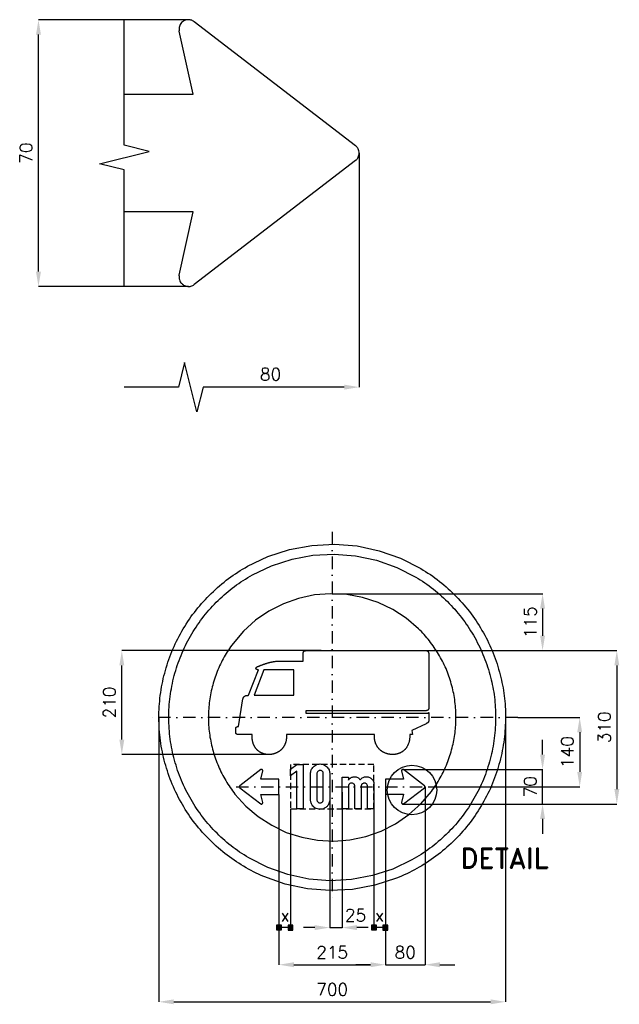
# Model space of a CAD drawing. Header units: millimetres. Extents: x -631 to 13900, y -580 to 1682.
import ezdxf

# ---------------------------------------------------------------- set-up
doc = ezdxf.new("R2010")
doc.units = ezdxf.units.MM
doc.header["$LTSCALE"] = 5
doc.linetypes.add('ČERCHOVANÁX2', pattern=[2, 1, -0.5, 0, -0.5])
doc.linetypes.add('ČÁRKOVANÁX2', pattern=[1.5, 1, -0.5])
doc.layers.add('Kóty', color=2, linetype='Continuous')
doc.layers.add('Značka', color=7, linetype='Continuous')
doc.styles.get("Standard").update_dxf_attribs({"font": 'romand.shx', "height": 25})
doc.dimstyles.get("Standard").update_dxf_attribs({"dimtxt": 25, "dimasz": 30, "dimexe": 0.18, "dimexo": 0.0625, "dimgap": 12.5, "dimtad": 1, "dimdec": 0, "dimzin": 0, "dimdsep": 46, "dimtxsty": 'Standard', "dimcen": 0.09, "dimadec": 0, "dimazin": 0, "dimtfac": 1, "dimtdec": 0, "dimtofl": 0, "dimtmove": 0, "dimatfit": 3, "dimfxl": 1, "dimtolj": 1, "dimtzin": 0, "dimarcsym": 0})

# ---------------------------------------------------------------- blocks, each defined once
blk = doc.blocks.new('*D2')
at = {"layer": 'Defpoints', "color": 0, "transparency": 16777216}
for p in [(-350, 0), (350, 0), (350, -574.8)]:
    blk.add_point(p, dxfattribs=at)
at = {"layer": 'Kóty', "color": 0, "lineweight": -2, "transparency": 16777216}
for p, q in [((-350, -0.1), (-350, -575)), ((350, -0.1), (350, -575)), ((-320, -574.8), (320, -574.8))]:
    blk.add_line(p, q, dxfattribs=at)
at = {"layer": 'Kóty', "color": 0, "transparency": 16777216}
for points in [[(-320, -569.8), (-320, -579.8), (-350, -574.8)], [(320, -569.8), (320, -579.8), (350, -574.8)]]:
    blk.add_solid(points, dxfattribs=at)
at = {"layer": 'Kóty', "color": 0, "transparency": 16777216, "insert": (0, -549.8), "char_height": 25, "attachment_point": 5}
blk.add_mtext('\\A1;700', dxfattribs=at)
blk = doc.blocks.new('*D5')
at = {"layer": 'Defpoints', "color": 0, "transparency": 16777216}
for p in [(107.5, -155.6), (187.5, -140), (187.5, -499.8)]:
    blk.add_point(p, dxfattribs=at)
at = {"layer": 'Kóty', "color": 0, "lineweight": -2, "transparency": 16777216}
for p, q in [((107.5, -155.6), (107.5, -500)), ((187.5, -140.1), (187.5, -500)), ((77.5, -499.8), (47.5, -499.8)), ((217.5, -499.8), (247.5, -499.8))]:
    blk.add_line(p, q, dxfattribs=at)
at = {"layer": 'Kóty', "color": 0, "transparency": 16777216}
for points in [[(77.5, -494.8), (77.5, -504.8), (107.5, -499.8)], [(217.5, -494.8), (217.5, -504.8), (187.5, -499.8)]]:
    blk.add_solid(points, dxfattribs=at)
at = {"layer": 'Kóty', "color": 0, "transparency": 16777216, "insert": (147.5, -474.8), "char_height": 25, "attachment_point": 5}
blk.add_mtext('\\A1;80', dxfattribs=at)
blk = doc.blocks.new('*D6')
at = {"layer": 'Defpoints', "color": 0, "transparency": 16777216}
for p in [(142.4, -105), (425, -105), (142.7, -175)]:
    blk.add_point(p, dxfattribs=at)
at = {"layer": 'Kóty', "color": 0, "lineweight": -2, "transparency": 16777216}
for p, q in [((425, -75), (425, -45)), ((142.5, -105), (425.2, -105)), ((142.8, -175), (425.2, -175)), ((425, -205), (425, -235))]:
    blk.add_line(p, q, dxfattribs=at)
at = {"layer": 'Kóty', "color": 0, "transparency": 16777216}
for points in [[(420, -75), (430, -75), (425, -105)], [(420, -205), (430, -205), (425, -175)]]:
    blk.add_solid(points, dxfattribs=at)
at = {"layer": 'Kóty', "color": 0, "transparency": 16777216, "insert": (400, -140), "char_height": 25, "attachment_point": 5, "rotation": 90}
blk.add_mtext('\\A1;70', dxfattribs=at)
blk = doc.blocks.new('*D7')
at = {"layer": 'Defpoints', "color": 0, "transparency": 16777216}
for p in [(375, 0), (193.8, -140), (500, -140)]:
    blk.add_point(p, dxfattribs=at)
at = {"layer": 'Kóty', "color": 0, "lineweight": -2, "transparency": 16777216}
for p, q in [((375.1, 0), (500.2, 0)), ((500, -30), (500, -110)), ((193.9, -140), (500.2, -140))]:
    blk.add_line(p, q, dxfattribs=at)
at = {"layer": 'Kóty', "color": 0, "transparency": 16777216}
for points in [[(495, -30), (505, -30), (500, 0)], [(495, -110), (505, -110), (500, -140)]]:
    blk.add_solid(points, dxfattribs=at)
at = {"layer": 'Kóty', "color": 0, "transparency": 16777216, "insert": (475, -70), "char_height": 25, "attachment_point": 5, "rotation": 90}
blk.add_mtext('\\A1;140', dxfattribs=at)
blk = doc.blocks.new('*D8')
at = {"layer": 'Defpoints', "color": 0, "transparency": 16777216}
for p in [(178.6, 135), (161.5, -175), (575, -175)]:
    blk.add_point(p, dxfattribs=at)
at = {"layer": 'Kóty', "color": 0, "lineweight": -2, "transparency": 16777216}
for p, q in [((178.7, 135), (575.2, 135)), ((575, 105), (575, -145)), ((161.5, -175), (575.2, -175))]:
    blk.add_line(p, q, dxfattribs=at)
at = {"layer": 'Kóty', "color": 0, "transparency": 16777216}
for points in [[(570, 105), (580, 105), (575, 135)], [(570, -145), (580, -145), (575, -175)]]:
    blk.add_solid(points, dxfattribs=at)
at = {"layer": 'Kóty', "color": 0, "transparency": 16777216, "insert": (550, -20), "char_height": 25, "attachment_point": 5, "rotation": 90}
blk.add_mtext('\\A1;310', dxfattribs=at)
blk = doc.blocks.new('*D9')
at = {"layer": 'Defpoints', "color": 0, "transparency": 16777216}
for p in [(0, 249.8), (178.7, 135), (425, 135)]:
    blk.add_point(p, dxfattribs=at)
at = {"layer": 'Kóty', "color": 0, "lineweight": -2, "transparency": 16777216}
for p, q in [((0.1, 249.8), (425.2, 249.8)), ((425, 219.8), (425, 165)), ((178.7, 135), (425.2, 135))]:
    blk.add_line(p, q, dxfattribs=at)
at = {"layer": 'Kóty', "color": 0, "transparency": 16777216}
for points in [[(420, 219.8), (430, 219.8), (425, 249.8)], [(420, 165), (430, 165), (425, 135)]]:
    blk.add_solid(points, dxfattribs=at)
at = {"layer": 'Kóty', "color": 0, "transparency": 16777216, "insert": (400, 192.4), "char_height": 25, "attachment_point": 5, "rotation": 90}
blk.add_mtext('\\A1;115', dxfattribs=at)
blk = doc.blocks.new('*D10')
at = {"layer": 'Defpoints', "color": 0, "transparency": 16777216}
for p in [(-425, 135), (-22.4, 135), (-124.1, -74.8)]:
    blk.add_point(p, dxfattribs=at)
at = {"layer": 'Kóty', "color": 0, "lineweight": -2, "transparency": 16777216}
for p, q in [((-22.5, 135), (-425.2, 135)), ((-425, -44.8), (-425, 105)), ((-124.2, -74.8), (-425.2, -74.8))]:
    blk.add_line(p, q, dxfattribs=at)
at = {"layer": 'Kóty', "color": 0, "transparency": 16777216}
for points in [[(-430, 105), (-420, 105), (-425, 135)], [(-430, -44.8), (-420, -44.8), (-425, -74.8)]]:
    blk.add_solid(points, dxfattribs=at)
at = {"layer": 'Kóty', "color": 0, "transparency": 16777216, "insert": (-450, 30.1), "char_height": 25, "attachment_point": 5, "rotation": 90}
blk.add_mtext('\\A1;210', dxfattribs=at)
blk = doc.blocks.new('*D11')
at = {"layer": 'Defpoints', "color": 0, "transparency": 16777216}
for p in [(-107.5, -155.5), (107.5, -155.6), (107.5, -499.8)]:
    blk.add_point(p, dxfattribs=at)
at = {"layer": 'Kóty', "color": 0, "lineweight": -2, "transparency": 16777216}
for p, q in [((-107.5, -155.5), (-107.5, -500)), ((107.5, -155.7), (107.5, -500)), ((-77.5, -499.8), (77.5, -499.8))]:
    blk.add_line(p, q, dxfattribs=at)
at = {"layer": 'Kóty', "color": 0, "transparency": 16777216}
for points in [[(-77.5, -494.8), (-77.5, -504.8), (-107.5, -499.8)], [(77.5, -494.8), (77.5, -504.8), (107.5, -499.8)]]:
    blk.add_solid(points, dxfattribs=at)
at = {"layer": 'Kóty', "color": 0, "transparency": 16777216, "insert": (0, -474.8), "char_height": 25, "attachment_point": 5}
blk.add_mtext('\\A1;215', dxfattribs=at)

msp = doc.modelspace()

# ---------------------------------------------------------------- hatches: boundary and pattern name
at = {"layer": 'Kóty'}
h = msp.add_hatch(color=256, dxfattribs=at)
h.dxf.hatch_style = 1
h.paths.add_polyline_path([(-112.5, -429.6), (-102.5, -429.6), (-102.5, -419.6), (-112.5, -419.6)])
h = msp.add_hatch(color=256, dxfattribs=at)
h.dxf.hatch_style = 1
h.paths.add_polyline_path([(-89.2, -429.8), (-79.2, -429.8), (-79.2, -419.8), (-89.2, -419.8)])
h = msp.add_hatch(color=256, dxfattribs=at)
h.dxf.hatch_style = 1
h.paths.add_polyline_path([(79.2, -429.6), (89.2, -429.6), (89.2, -419.6), (79.2, -419.6)])
h = msp.add_hatch(color=256, dxfattribs=at)
h.dxf.hatch_style = 1
h.paths.add_polyline_path([(102.5, -429.8), (112.5, -429.8), (112.5, -419.8), (102.5, -419.8)])

# ---------------------------------------------------------------- linework, layer by layer
for p, q in [((-290.5, 1410.1), (-593.5, 1410.1)), ((-593.4, 900.9), (-593.4, 1380.1)), ((54.4, 1140.7), (54.3, 667.5)), ((-290.5, 870.9), (-593.5, 870.9)), ((-310.7, 667.5), (-420.1, 667.5)), ((24.3, 667.5), (-260.7, 667.5)), ((-107.5, -155.5), (-107.5, -425)), ((-107.5, -155.6), (-107.5, -425)), ((-5.1, -151.2), (-5.1, -425)), ((19.9, -151.2), (19.9, -425)), ((107.5, -154.7), (107.5, -425)), ((-84.2, -185.1), (-84.2, -425)), ((84.2, -185.1), (84.2, -425)), ((-79.1, -424.8), (-109.1, -424.8)), ((-35.1, -424.8), (-57.8, -424.8)), ((72.6, -424.8), (49.9, -424.8))]:
    msp.add_line(p, q, dxfattribs=at)
for points in [[(-260.7, 667.5), (-273.2, 617.5), (-298.2, 717.5), (-310.7, 667.5)], [(425, -175), (425, -105)], [(-112.5, -419.6), (-102.5, -429.6)], [(-102.5, -419.6), (-112.5, -429.6)], [(-89.2, -419.8), (-79.2, -429.8)], [(-79.2, -419.8), (-89.2, -429.8)], [(-5.1, -424.8), (19.9, -424.8)], [(79.2, -419.6), (89.2, -429.6)], [(89.2, -419.6), (79.2, -429.6)], [(107.5, -424.8), (84.2, -424.8)], [(102.5, -419.8), (112.5, -429.8)], [(112.5, -419.8), (102.5, -429.8)], [(107.5, -499.8), (187.5, -499.8)]]:
    msp.add_lwpolyline(points, dxfattribs=at)
for points in [[(-112.5, -429.6), (-102.5, -429.6), (-102.5, -419.6), (-112.5, -419.6)], [(-89.2, -429.8), (-79.2, -429.8), (-79.2, -419.8), (-89.2, -419.8)], [(79.2, -429.6), (89.2, -429.6), (89.2, -419.6), (79.2, -419.6)], [(102.5, -429.8), (112.5, -429.8), (112.5, -419.8), (102.5, -419.8)]]:
    msp.add_lwpolyline(points, close=True, dxfattribs=at)
for points in [[(-598.4, 1380.1), (-588.4, 1380.1), (-593.4, 1410.1)], [(-598.4, 900.9), (-588.4, 900.9), (-593.4, 870.9)], [(24.3, 662.5), (24.3, 672.5), (54.3, 667.5)], [(-35.1, -419.8), (-35.1, -429.8), (-5.1, -424.8)], [(49.9, -419.8), (49.9, -429.8), (19.9, -424.8)]]:
    msp.add_solid(points, dxfattribs=at)
at = {"layer": 'Značka', "color": 7}
for p, q in [((-420.1, 1156.4), (-420.1, 1410.1)), ((-420.1, 870.9), (-420.1, 1106.4))]:
    msp.add_line(p, q, dxfattribs=at)
at = {"layer": 'Značka', "color": 1}
for p, q in [((-280.3, 1407.2), (-279.5, 1406.7)), ((-279.5, 1406.7), (-278.8, 1406.2)), ((-278.8, 1406.2), (46.9, 1155.6)), ((-309, 1387), (-309.1, 1387.9)), ((-280.9, 1259.5), (-309, 1387)), ((-420.1, 1259.5), (-280.9, 1259.5)), ((46.9, 1155.6), (47.6, 1155.1)), ((47.6, 1155.1), (48.2, 1154.5)), ((46.9, 1125.5), (-278.8, 874.9)), ((47.6, 1126), (46.9, 1125.5)), ((48.2, 1126.6), (47.6, 1126)), ((-280.9, 1021.5), (-420.1, 1021.5)), ((-309, 894.1), (-280.9, 1021.5)), ((-309.3, 892.3), (-309.1, 893.2)), ((-309.1, 893.2), (-309, 894.1)), ((-279.5, 874.4), (-280.3, 873.9)), ((-278.8, 874.9), (-279.5, 874.4))]:
    msp.add_line(p, q, dxfattribs=at)
at = {"layer": 'Značka', "color": 6, "linetype": 'ČERCHOVANÁX2', "lineweight": 25, "ltscale": 5}
for p, q in [((0, 375), (0, -375)), ((375, 0), (-375, 0))]:
    msp.add_line(p, q, dxfattribs=at)
at = {"layer": 'Značka', "color": 6, "linetype": 'ČERCHOVANÁX2', "ltscale": 5}
msp.add_line((-193.8, -140), (193.8, -140), dxfattribs=at)
at = {"layer": 'Značka', "color": 7}
msp.add_lwpolyline([(-420.1, 1106.4), (-470.1, 1118.9), (-370.1, 1143.9), (-420.1, 1156.4)], dxfattribs=at)
at = {"layer": 'Značka', "color": 5}
for points in [[(350, 0, -0.001601), (350, -2.3), (350, -4.6, -0.032165), (346.5, -50.2, -0.035724), (336.9, -95, -0.036679), (321.8, -138.3, -0.034748), (300.8, -179, -0.034017), (275, -216.8, -0.034459), (244.2, -250.7, -0.034566), (209.5, -280.6, -0.034424), (171, -305.4, -0.034429), (129.7, -325.2), (86.2, -339.2), (41.2, -347.7), (-4.6, -350), (-50.2, -346.5), (-95, -336.9), (-138.2, -321.7, -0.034383), (-179, -300.8, -0.034411), (-216.8, -275, -0.034463), (-250.7, -244.2, -0.034411), (-280.6, -209.5, -0.03441), (-305.4, -171, -0.034423), (-325.2, -129.8, -0.0344), (-339.2, -86.2, -0.034414), (-347.7, -41.2, -0.034416), (-350, 4.6, -0.034417), (-346.5, 50.2, -0.034427), (-336.9, 95, -0.034413), (-321.7, 138.2, -0.034386), (-300.8, 179, -0.03442), (-275, 216.8, -0.034413), (-244.2, 250.7, -0.034435), (-209.5, 280.6, -0.034387), (-171, 305.4), (-129.8, 325.2), (-86.2, 339.2), (-41.2, 347.7), (4.6, 350), (50.2, 346.5), (95, 336.9), (138.2, 321.7), (178.9, 300.8, -0.034375), (216.8, 275, -0.034404), (250.7, 244.2, -0.034409), (280.6, 209.5, -0.03447), (305.4, 171, -0.034436), (325.2, 129.8, -0.034078), (339.2, 86.2, -0.032781), (347.5, 43.4, -0.034262), (350, 0)], [(85.6, -34.6), (-92.5, -34.6), (-92.5, -34.6), (-92.5, -34.7), (-92.5, -35.2), (-92.5, -35.7), (-92.4, -36.1), (-92.4, -36.6), (-92.4, -37), (-92.4, -37.5), (-92.4, -37.9), (-92.4, -38.2), (-92.4, -38.6), (-92.4, -39), (-92.4, -39.1), (-92.4, -39.1), (-92.4, -39.4), (-92.4, -39.7), (-92.4, -40.2), (-92.4, -40.7, -0.007777), (-92.5, -42, -0.008212), (-92.6, -43.3, -0.011509), (-92.8, -45, -0.012001), (-93.1, -46.7, -0.01234), (-93.4, -48.4, -0.01248), (-93.9, -50.1, -0.010879), (-94.3, -51.4, -0.012603), (-94.8, -52.7, -0.014122), (-95.4, -54.3, -0.008686), (-96.2, -55.9, -0.008704), (-97, -57.4, -0.014558), (-97.8, -58.9, -0.013655), (-98.6, -60, -0.011868), (-99.4, -61.2, -0.011177), (-100.2, -62.3, -0.011456), (-101.1, -63.3, -0.009515), (-101.9, -64.1, -0.009974), (-102.7, -64.9, -0.01124), (-103.7, -65.9, -0.008226), (-104.8, -66.8, -0.009521), (-106, -67.8, -0.013116), (-107.3, -68.7, -0.011809), (-108.5, -69.5, -0.010599), (-109.6, -70.2, -0.010055), (-110.8, -70.8, -0.010183), (-112, -71.4, -0.008377), (-113, -71.9, -0.008676), (-113.9, -72.3, -0.00987), (-115.2, -72.7, -0.007392), (-116.5, -73.2, -0.008839), (-118, -73.6, -0.011917), (-119.5, -74, -0.010732), (-120.8, -74.3, -0.009818), (-122.1, -74.6, -0.009477), (-123.4, -74.7, -0.009628), (-124.8, -74.9, -0.007986), (-125.8, -74.9, -0.008433), (-126.9, -75, -0.009569), (-128.2, -75, -0.007083), (-129.5, -74.9, -0.008644), (-131.1, -74.9, -0.012001), (-132.7, -74.7, -0.011014), (-134, -74.5, -0.010264), (-135.3, -74.3, -0.009978), (-136.6, -74, -0.010304), (-137.8, -73.7, -0.008675), (-138.8, -73.4, -0.009303), (-139.8, -73, -0.010684), (-141.1, -72.5, -0.007984), (-142.3, -72, -0.009943), (-143.7, -71.3, -0.013685), (-145.1, -70.6, -0.012508), (-146.3, -69.9, -0.011538), (-147.4, -69.2, -0.011236), (-148.5, -68.4, -0.011585), (-149.5, -67.6, -0.009746), (-150.3, -66.9, -0.010494), (-151.1, -66.2, -0.012012), (-152.1, -65.3, -0.008927), (-153, -64.3, -0.009663), (-153.9, -63.2, -0.013088), (-154.8, -62.1, -0.011653), (-155.5, -61.1, -0.010326), (-156.1, -60.1, -0.009705), (-156.7, -59.1, -0.009723), (-157.3, -58), (-157.7, -57.2, -0.008107), (-158.2, -56.3, -0.009103), (-158.6, -55.2, -0.006809), (-159.1, -54.1, -0.010267), (-159.7, -52.4, -0.013256), (-160.2, -50.6, -0.011863), (-160.6, -49.1, -0.011026), (-160.9, -47.5, -0.010454), (-161.2, -46, -0.010208), (-161.4, -44.5, -0.009015), (-161.5, -43.2, -0.010962), (-161.6, -42, -0.010633), (-161.6, -40.5, -0.002171), (-161.6, -38.9), (-161.6, -38.4), (-161.6, -37.8), (-161.5, -37.4), (-161.5, -37), (-161.5, -36.6), (-161.5, -36.2), (-161.5, -35.8), (-161.4, -35.5), (-161.4, -35.1), (-161.4, -34.7), (-161.4, -34.6), (-161.4, -34.6), (-188.7, -34.6), (-188.7, -34.6), (-188.7, -34.6), (-188.8, -34.6), (-188.8, -34.6), (-188.8, -34.6), (-188.9, -34.6), (-188.9, -34.6), (-189, -34.6), (-189, -34.6), (-189, -34.6), (-189.1, -34.6), (-189.1, -34.6), (-189.4, -34.6), (-189.7, -34.6), (-189.9, -34.5), (-190.2, -34.5), (-190.4, -34.5), (-190.7, -34.5), (-190.9, -34.5), (-191.1, -34.5), (-191.3, -34.4), (-191.5, -34.4), (-191.7, -34.3), (-191.9, -34.3), (-192, -34.3), (-192.2, -34.2), (-192.3, -34.2), (-192.4, -34.1), (-192.6, -34.1), (-192.7, -34.1), (-192.8, -34), (-192.9, -33.9), (-193, -33.9), (-193.1, -33.8), (-193.2, -33.8), (-193.3, -33.7), (-193.4, -33.7), (-193.4, -33.6), (-193.5, -33.6), (-193.6, -33.6), (-193.6, -33.5), (-193.7, -33.4), (-193.8, -33.4), (-193.9, -33.3), (-193.9, -33.3), (-194, -33.2), (-194.1, -33.1), (-194.1, -33.1), (-194.2, -33), (-194.2, -33), (-194.3, -32.9), (-194.3, -32.8), (-194.4, -32.7), (-194.4, -32.6), (-194.5, -32.6), (-194.5, -32.5), (-194.6, -32.4), (-194.6, -32.3), (-194.6, -32.3), (-194.6, -32.2), (-194.7, -32.1), (-194.7, -32), (-194.7, -31.9), (-194.8, -31.8), (-194.8, -31.8), (-194.8, -31.7), (-194.8, -31.6), (-194.9, -31.5), (-194.9, -31.5), (-194.9, -31.4), (-194.9, -31.3), (-194.9, -31.3), (-194.9, -31.1), (-194.9, -31), (-195, -30.9), (-195, -30.8), (-195, -30.7), (-195, -30.6), (-195, -30.6), (-195, -30.5), (-195, -30.4), (-195, -30.3), (-195, -30.3), (-195, -30.2), (-195, -30.2), (-195, -30.2), (-195, -30.1), (-195, -30.1), (-195, -30.1), (-195, -30.1), (-195, -30), (-195, -30), (-195, -29.9), (-195, -29.8), (-195, -29.6), (-195, -29.4), (-195, -29), (-195, -28.5), (-195, -27.9), (-195, -27.3), (-195, -26.7), (-195, -26.1), (-195, -25.6), (-195, -25.1), (-195, -24.5), (-195, -23.8), (-195, -23.6), (-195, -23.3), (-195, -23.1, -0.005832), (-195, -22.9, -0.006046), (-194.9, -22.7, -0.00657), (-194.9, -22.5, -0.006022), (-194.9, -22.3, -0.007278), (-194.9, -22.1, -0.008123), (-194.8, -21.9), (-194.8, -21.7), (-194.7, -21.6), (-194.7, -21.4), (-194.7, -21.3), (-194.6, -21.2), (-194.6, -21), (-194.5, -20.9), (-194.5, -20.8), (-194.5, -20.7), (-194.4, -20.6), (-194.3, -20.5), (-194.3, -20.4), (-194.2, -20.3), (-194.2, -20.2), (-194.1, -20.1), (-194, -20), (-194, -19.9), (-193.9, -19.8), (-193.8, -19.8), (-193.8, -19.7), (-193.7, -19.6), (-193.6, -19.5), (-193.5, -19.4), (-193.4, -19.3), (-193.3, -19.3), (-193.2, -19.2), (-193.1, -19.1), (-193.1, -19.1), (-193, -19), (-192.9, -19), (-192.8, -18.9), (-192.7, -18.9), (-192.5, -18.8), (-192.4, -18.8), (-192.3, -18.7), (-192.2, -18.7), (-192.1, -18.6), (-192, -18.6), (-191.9, -18.6), (-191.8, -18.5), (-191.6, -18.5), (-191.6, -18.5), (-191.5, -18.5), (-191.4, -18.5), (-191.3, -18.4), (-191.2, -18.4), (-191.2, -18.4), (-191.1, -18.4), (-191, -18.4), (-191, -18.4), (-190.9, -18.4), (-190.7, -18.4), (-190.6, -18.3), (-190.5, -18.3), (-190.4, -18.3), (-190.2, -18.3), (-190.1, -18.3), (-190, -18.3), (-189.9, -18.3), (-189.8, -18.3), (-189.7, -18.3), (-189.7, -18.3), (-189.6, -18.3), (-189.6, -18.3), (-189.5, -18.3), (-189.5, -18.3), (-189.5, -18.3), (-189.4, -18.3), (-189.4, -18.3), (-189.4, -18.3), (-189.3, -18.3), (-189.3, -18.3), (-189.3, -18.3), (-180.3, 37.5), (-180.3, 37.5), (-180.3, 37.5), (-180.3, 37.6), (-180.3, 37.6), (-180.3, 37.6), (-180.3, 37.7), (-180.2, 37.8), (-180.2, 37.9), (-180.2, 38), (-180.2, 38), (-180.2, 38.1), (-180.1, 38.2), (-180.1, 38.3), (-180.1, 38.4), (-180.1, 38.5), (-180.1, 38.5), (-180.1, 38.5), (-180.1, 38.5), (-180, 38.6), (-180, 38.8), (-179.9, 38.9), (-179.8, 39.2), (-179.7, 39.5), (-179.5, 40), (-179.3, 40.4), (-179.1, 40.7), (-178.8, 41.1), (-178.6, 41.4), (-178.4, 41.7), (-178.1, 42), (-177.8, 42.3), (-177.8, 42.3), (-177.7, 42.4), (-177.7, 42.4), (-177.7, 42.4), (-177.7, 42.4), (-177.7, 42.4), (-177.7, 42.4), (-177.7, 42.4), (-177.7, 42.4), (-177.6, 42.4), (-177.6, 42.4), (-177.6, 42.4), (-177.6, 42.5), (-177.6, 42.5), (-177.5, 42.5), (-177.4, 42.6), (-177.2, 42.7), (-177, 42.9), (-176.5, 43.2), (-176, 43.4), (-175.2, 43.7), (-174.4, 44), (-173.6, 44.2), (-172.8, 44.4), (-172.1, 44.5), (-171.4, 44.5), (-170.8, 44.6), (-170.1, 44.6), (-170, 44.7), (-169.9, 44.7), (-169.9, 44.7), (-169.9, 44.7), (-169.8, 44.7), (-169.8, 44.7), (-169.7, 44.7), (-169.7, 44.7), (-169.6, 44.7), (-169.5, 44.7), (-169.4, 44.7), (-169.4, 44.7), (-169.3, 44.7), (-169.2, 44.7), (-169.2, 44.7), (-169.1, 44.7), (-169.1, 44.7), (-169.1, 44.7), (-148.9, 96.2), (-148.9, 96.2), (-149, 96.2), (-149, 96.2), (-149, 96.2), (-149.1, 96.2), (-149.1, 96.2), (-149.2, 96.2), (-149.2, 96.2), (-149.2, 96.2), (-149.3, 96.2), (-149.3, 96.2), (-149.4, 96.2), (-149.6, 96.2), (-149.9, 96.2), (-150.1, 96.2), (-150.4, 96.3), (-150.6, 96.3), (-150.8, 96.3), (-151, 96.4), (-151.2, 96.4), (-151.4, 96.5), (-151.6, 96.6), (-151.8, 96.6), (-152, 96.7), (-152.1, 96.8), (-152.3, 96.8), (-152.4, 96.9), (-152.6, 97), (-152.7, 97.1), (-152.8, 97.1), (-152.9, 97.2), (-153, 97.3), (-153.1, 97.4), (-153.2, 97.5), (-153.3, 97.6), (-153.4, 97.7), (-153.4, 97.7), (-153.5, 97.8), (-153.6, 97.9), (-153.6, 97.9), (-153.7, 98), (-153.7, 98.1), (-153.8, 98.2), (-153.8, 98.3), (-153.9, 98.4), (-153.9, 98.5), (-153.9, 98.6), (-154, 98.7), (-154, 98.8), (-154, 98.8), (-154, 98.9), (-154, 99), (-154.1, 99.1), (-154.1, 99.3), (-154.1, 99.4, -0.013002), (-154, 99.5, -0.012094), (-154, 99.6), (-154, 99.7), (-154, 99.7), (-154, 99.8), (-153.9, 99.9), (-153.9, 100), (-153.9, 100.1), (-153.8, 100.3), (-153.7, 100.4), (-153.7, 100.5), (-153.6, 100.6), (-153.6, 100.7), (-153.5, 100.8), (-153.4, 100.8), (-153.4, 100.9), (-153.3, 101), (-153.1, 101.2), (-153, 101.3), (-152.9, 101.4), (-152.8, 101.5), (-152.7, 101.6), (-152.5, 101.7), (-152.4, 101.8), (-152.3, 101.9), (-152.2, 102), (-152.1, 102.1), (-151.8, 102.2), (-151.5, 102.4), (-151.2, 102.6), (-151, 102.7), (-150.7, 102.8), (-150.4, 102.9), (-150.2, 103), (-150, 103.1), (-149.7, 103.2), (-149.5, 103.3), (-149.4, 103.4), (-149.3, 103.4), (-149.2, 103.4), (-149.1, 103.5), (-149, 103.5), (-149, 103.5), (-148.9, 103.5), (-148.8, 103.5), (-148.8, 103.6), (-148.7, 103.6), (-148.6, 103.6), (-148.6, 103.7), (-148.5, 103.7), (-148.4, 103.7), (-148.4, 103.7), (-148.3, 103.7), (-148.3, 103.7), (-148.2, 103.8), (-148.2, 103.8), (-148.1, 103.8), (-147.9, 103.9), (-147.8, 103.9), (-147.7, 104), (-147.5, 104), (-147.4, 104.1), (-147.3, 104.1), (-147.2, 104.2), (-147, 104.2), (-146.9, 104.2), (-146.8, 104.3), (-146.3, 104.5), (-145.8, 104.7), (-145.4, 104.8), (-145, 105), (-144.6, 105.1), (-144.2, 105.3), (-143.8, 105.4), (-143.5, 105.5), (-143.1, 105.7), (-142.7, 105.8), (-141.8, 106.2), (-141, 106.5), (-140.3, 106.7), (-139.6, 107), (-138.9, 107.3), (-138.2, 107.5), (-137.6, 107.7), (-137.1, 107.9), (-136.4, 108.1), (-135.7, 108.4), (-134.7, 108.7), (-133.6, 109), (-132.8, 109.3), (-132, 109.6), (-131.1, 109.8), (-130.3, 110.1), (-129.6, 110.3), (-128.9, 110.5), (-128, 110.7), (-127.2, 110.9), (-126.3, 111.1), (-125.4, 111.4), (-124.6, 111.5), (-123.8, 111.7), (-123.1, 111.9), (-122.3, 112), (-121.7, 112.2), (-121.1, 112.3), (-120.3, 112.4), (-119.5, 112.6), (-118.5, 112.7), (-117.5, 112.9), (-116.6, 113.1), (-115.7, 113.2), (-114.9, 113.3), (-114, 113.4), (-113.3, 113.5), (-112.6, 113.6), (-111.9, 113.6), (-111.1, 113.7), (-111, 113.7), (-110.9, 113.7), (-110.8, 113.7), (-110.8, 113.7), (-110.8, 113.7), (-110.7, 113.7), (-110.6, 113.7), (-110.5, 113.7), (-110.3, 113.7), (-110.2, 113.7), (-110, 113.8), (-109.8, 113.8), (-109.7, 113.8), (-109.6, 113.8), (-109.4, 113.8), (-109.3, 113.8), (-109.3, 113.8), (-109.3, 113.8), (-58.7, 113.8), (-58.7, 128.4), (-58.7, 128.4), (-58.7, 128.4), (-58.7, 128.5), (-58.7, 128.6), (-58.7, 128.6), (-58.6, 128.6), (-58.6, 128.7), (-58.6, 128.7), (-58.6, 128.8), (-58.6, 128.8), (-58.6, 128.9), (-58.6, 128.9), (-58.6, 129.2, -0.005083), (-58.6, 129.6, -0.00563), (-58.6, 129.8, -0.005649), (-58.6, 130.1, -0.005899), (-58.5, 130.3, -0.006726), (-58.5, 130.6, -0.006355), (-58.5, 130.8), (-58.4, 131), (-58.4, 131.2), (-58.3, 131.5), (-58.3, 131.7), (-58.2, 131.8), (-58.2, 132), (-58.1, 132.1), (-58.1, 132.3), (-58, 132.4), (-57.9, 132.5), (-57.9, 132.6), (-57.8, 132.8), (-57.8, 132.9), (-57.7, 133), (-57.6, 133.1), (-57.5, 133.2), (-57.5, 133.3), (-57.4, 133.4), (-57.3, 133.5), (-57.3, 133.5), (-57.2, 133.6), (-57.1, 133.7), (-57.1, 133.7), (-57, 133.8), (-56.9, 133.9), (-56.8, 134), (-56.7, 134.1), (-56.6, 134.1), (-56.5, 134.2), (-56.4, 134.2), (-56.3, 134.3), (-56.3, 134.3), (-56.2, 134.4), (-56, 134.4), (-55.8, 134.5), (-55.7, 134.6), (-55.6, 134.6), (-55.4, 134.6), (-55.3, 134.7), (-55.2, 134.7), (-55.1, 134.7), (-54.9, 134.8), (-54.8, 134.8), (-54.7, 134.8), (-54.5, 134.8), (-54.4, 134.9), (-54.3, 134.9), (-54.2, 134.9), (-54.1, 134.9), (-54, 134.9), (-53.9, 134.9), (-53.8, 134.9), (-53.6, 135), (-53.4, 135), (-53.2, 135), (-53, 135), (-52.9, 135), (-52.7, 135), (-52.5, 135), (-52.4, 135), (-52.2, 135), (-52.1, 135), (-51.9, 135), (-51.9, 135), (-51.9, 135), (189.9, 135), (190, 135), (190.2, 135, -0.050353), (191, 134.8, -0.055279), (191.8, 134.5, -0.049339), (192.5, 134.1, -0.042161), (193.1, 133.6, -0.041563), (193.7, 132.9, -0.036807), (194.2, 132.1, -0.030371), (194.5, 131.4, -0.02686), (194.7, 130.6, -0.028112), (194.9, 129.7, -0.032433), (195, 128.9), (195, 128.7), (195, 128.6), (195, 128.6), (195, 127), (195, 125.3), (195, 122.1), (195, 118.8), (195, 110.6), (195, 102.4), (195, 91.5), (195, 80.6), (195, 69.7), (195, 58.7), (195, 50), (195, 41.3), (195, 32), (195, 22.7), (195, 21.1), (195, 19.4), (195, 19.4), (195, 19.4), (195, 19.3), (195, 19.2), (195, 19.1), (195, 18.9), (195, 18.7), (195, 18.4), (195, 18.2), (194.9, 18), (194.9, 17.8), (194.9, 17.6), (194.8, 17.4), (194.8, 17.2), (194.7, 17), (194.7, 16.9), (194.7, 16.7), (194.6, 16.6), (194.6, 16.5), (194.5, 16.4), (194.5, 16.3), (194.5, 16.2), (194.4, 16), (194.3, 15.9), (194.3, 15.8), (194.2, 15.7), (194.1, 15.6), (194, 15.5), (194, 15.4), (193.9, 15.3), (193.8, 15.2), (193.8, 15.1), (193.7, 15), (193.6, 14.9), (193.4, 14.8), (193.3, 14.7), (193.2, 14.6), (193.1, 14.6), (193, 14.5), (192.9, 14.4), (192.8, 14.4), (192.7, 14.3), (192.5, 14.3), (192.4, 14.2), (192.2, 14.1), (192, 14.1), (191.9, 14), (191.7, 13.9), (191.5, 13.9), (191.4, 13.9), (191.2, 13.8), (191.1, 13.8), (190.9, 13.8), (190.8, 13.7, -0.006513), (190.4, 13.7, -0.007402), (190.1, 13.6, -0.006064), (189.8, 13.6, -0.005487), (189.6, 13.6, -0.004726), (189.3, 13.5, -0.004373), (189, 13.5), (188.8, 13.5), (188.6, 13.5), (188.3, 13.5), (188, 13.5), (188, 13.5), (187.9, 13.5), (187.9, 13.5), (187.8, 13.5), (187.7, 13.5), (187.7, 13.5), (187.6, 13.5), (187.6, 13.5), (187.5, 13.5), (187.5, 13.5), (187.5, 13.5), (187.5, 13.5), (-53.6, 13.5), (-53.6, 8.3), (188.7, 8.3), (190.4, 8.3), (190.4, 8.3), (190.5, 8.3), (190.6, 8.3), (190.8, 8.3), (190.9, 8.3), (191.1, 8.3), (191.2, 8.3), (191.3, 8.3), (191.5, 8.3), (191.6, 8.3), (191.7, 8.3), (191.9, 8.4, 0.003412), (192, 8.4, 0.005515), (192.2, 8.4, 0.005442), (192.3, 8.4, 0.005504), (192.5, 8.4), (192.6, 8.4), (192.7, 8.5), (192.8, 8.5), (192.9, 8.5), (193.1, 8.6), (193.2, 8.6), (193.3, 8.6), (193.4, 8.7), (193.6, 8.7), (193.7, 8.8), (193.8, 8.8), (193.9, 8.9), (193.9, 8.9), (194, 9), (194.1, 9), (194.2, 9.1), (194.3, 9.2), (194.4, 9.2), (194.5, 9.3), (194.5, 9.4), (194.6, 9.4), (194.7, 9.5), (194.7, 9.5), (194.8, 9.6), (194.8, 9.7), (194.9, 9.8), (194.9, 9.8), (194.9, 9.8), (194.9, 9.8), (194.9, 9.8), (194.9, 9.9), (195, 9.9), (195, 9.9), (195, 9.9), (195, 9.9), (195, 9.9), (195, -6.4), (195, -6.5), (195, -6.5), (195, -6.5), (195, -6.6), (195, -6.6), (195, -6.6), (195, -6.7), (195, -6.7), (195, -6.7), (195, -6.8), (195, -6.8), (195, -6.8), (195, -6.9), (195, -6.9), (195, -7), (195, -7.2), (194.9, -7.3), (194.9, -7.5), (194.9, -7.7), (194.8, -7.9), (194.8, -8), (194.8, -8.1), (194.7, -8.3), (194.7, -8.5), (194.6, -8.6), (194.5, -8.8), (194.5, -8.9), (194.4, -9.1), (194.3, -9.2), (194.3, -9.3), (194.2, -9.4), (194.1, -9.5), (194, -9.7), (194, -9.8), (193.8, -10), (193.7, -10.1), (193.6, -10.2), (193.5, -10.3), (193.4, -10.5), (193.2, -10.6), (193.1, -10.7), (193, -10.8), (192.9, -10.9), (192.8, -11), (192.6, -11.1), (192.5, -11.2), (192.4, -11.3), (192.2, -11.4), (192.1, -11.5), (192, -11.5), (191.8, -11.6), (191.7, -11.7), (191.6, -11.7), (191.5, -11.8), (191.3, -11.9), (191.1, -12), (190.9, -12.1), (190.8, -12.2), (190.6, -12.3), (190.4, -12.3), (190.3, -12.4), (190.2, -12.5), (190, -12.5), (189.9, -12.6), (189.9, -12.6), (189.9, -12.6), (189.8, -12.6), (189.8, -12.6), (189.8, -12.6), (189.8, -12.6), (189.8, -12.6), (189.7, -12.7), (189.7, -12.7), (189.7, -12.7), (189.7, -12.7), (189.6, -12.7), (189.6, -12.7), (189.6, -12.7), (161.1, -26.2), (162.1, -34.6), (156.5, -34.6), (156.5, -34.6), (156.5, -34.7), (156.5, -35.2), (156.5, -35.8), (156.6, -36.3), (156.6, -36.9), (156.6, -37.4), (156.6, -38), (156.6, -38.4), (156.6, -38.9), (156.6, -39.3), (156.6, -39.7), (156.6, -39.8), (156.6, -39.9), (156.6, -40.2), (156.6, -40.4), (156.6, -41), (156.5, -41.5), (156.4, -42.9), (156.3, -44.2), (156, -46), (155.7, -47.8, -0.012199), (155.3, -49.6, -0.012477), (154.8, -51.3), (154.3, -52.7), (153.8, -54, -0.014512), (153.1, -55.7), (152.3, -57.3), (151.4, -58.8, -0.014691), (150.6, -60.2, -0.013868), (149.8, -61.4), (148.9, -62.5), (148, -63.6, -0.011994), (147.1, -64.6), (146.3, -65.5), (145.5, -66.2, -0.012068), (144.4, -67.1), (143.3, -68, -0.010302), (142, -69, -0.013928), (140.7, -69.9, -0.012446), (139.5, -70.5, -0.011181), (138.4, -71.2, -0.010564), (137.2, -71.8, -0.01067), (135.9, -72.3, -0.008767), (134.9, -72.7, -0.009091), (133.9, -73, -0.01026), (132.7, -73.4, -0.007538), (131.4, -73.8, -0.009046), (129.8, -74.2, -0.012307), (128.2, -74.5, -0.011034), (126.9, -74.7, -0.009926), (125.6, -74.8, -0.009428), (124.3, -74.9, -0.009529), (122.9, -75, -0.007818), (121.9, -75, -0.008192), (120.8, -75, -0.009189), (119.4, -74.9, -0.006819), (118.1, -74.8, -0.008338), (116.5, -74.6, -0.011422), (114.9, -74.4, -0.010398), (113.6, -74.1, -0.009601), (112.3, -73.8, -0.009295), (111, -73.4, -0.009529), (109.7, -73), (108.7, -72.7), (107.7, -72.3, -0.009649), (106.4, -71.8), (105.2, -71.2, -0.008969), (103.8, -70.5, -0.012308), (102.3, -69.7, -0.011262), (101.2, -69, -0.010434), (100, -68.2, -0.010206), (98.9, -67.4, -0.010559), (97.9, -66.6), (97.1, -65.9), (96.3, -65.1, -0.010989), (95.3, -64.2), (94.4, -63.2), (93.4, -62.1, -0.011907), (92.5, -61), (91.8, -60.1), (91.2, -59.1), (90.5, -58.1), (89.9, -57.1), (89.5, -56.2), (89.1, -55.4), (88.6, -54.3), (88.1, -53.2, -0.010307), (87.5, -51.6, -0.013477), (86.9, -49.9, -0.012047), (86.5, -48.5, -0.010948), (86.2, -47.1), (85.9, -45.7), (85.7, -44.2), (85.5, -43.1), (85.5, -41.9, -0.01058), (85.4, -40.5), (85.4, -39), (85.4, -38.5), (85.4, -37.9), (85.4, -37.5), (85.4, -37), (85.4, -36.6), (85.5, -36.2), (85.5, -35.8), (85.5, -35.4), (85.5, -35.1), (85.5, -34.7), (85.6, -34.6), (85.6, -34.6)], [(-43.7, -112.9), (-43.7, -112.3, -0.00579), (-43.7, -111.8, -0.051518), (-43, -108.2, -0.050373), (-41.7, -104.8, -0.059198), (-39.3, -101.2, -0.059885), (-36.2, -98.2, -0.057371), (-32.7, -96, -0.056033), (-28.7, -94.7, -0.062958), (-24.1, -94.1, -0.06505), (-19.4, -94.8, -0.062224), (-15.3, -96.4, -0.05961), (-11.6, -99, -0.058892), (-8.6, -102.3, -0.061254), (-6.4, -106.1, -0.042834), (-5.5, -108.9, -0.047055), (-5.1, -111.8, -0.006005), (-5.1, -112.2), (-5.1, -112.7), (-5.1, -167.1), (-5.1, -167.5), (-5.1, -167.8, -0.056798), (-5.8, -171.8, -0.056999), (-7.5, -175.6, -0.090906), (-11.7, -181, -0.092648), (-17.5, -184.5, -0.069946), (-22.2, -185.7, -0.068387), (-27.1, -185.6, -0.077399), (-32.6, -184.1, -0.079332), (-37.4, -180.9, -0.068566), (-40.6, -177.1, -0.064019), (-42.7, -172.7, -0.035974), (-43.4, -170.2, -0.041939), (-43.7, -167.6), (-43.7, -167.3), (-43.7, -167), (-43.7, -112.9)], [(-107.5, -124.6), (-144, -124.6), (-140.3, -108), (-140.3, -107.9), (-140.3, -107.8), (-140.3, -107.7), (-140.3, -107.7), (-140.3, -107.6), (-140.3, -107.5), (-140.3, -107.4), (-140.3, -107.3), (-140.3, -107.2), (-140.3, -107), (-140.3, -106.9), (-140.4, -106.8), (-140.4, -106.7), (-140.5, -106.5), (-140.5, -106.4), (-140.6, -106.2), (-140.7, -106.1), (-140.8, -106), (-140.8, -105.9), (-141, -105.8), (-141.1, -105.7), (-141.2, -105.6), (-141.3, -105.5), (-141.4, -105.4), (-141.5, -105.3), (-141.7, -105.2), (-141.8, -105.2), (-142, -105.1), (-142.1, -105.1), (-142.3, -105), (-142.4, -105), (-142.6, -105), (-142.7, -105), (-142.9, -105), (-143, -105), (-143.2, -105), (-143.3, -105.1), (-143.4, -105.1), (-143.5, -105.1), (-143.6, -105.2), (-143.7, -105.2), (-143.8, -105.3), (-143.9, -105.3), (-144, -105.3), (-144, -105.4), (-144.1, -105.4), (-144.2, -105.4), (-144.2, -105.5), (-186.5, -138), (-186.6, -138.1), (-186.7, -138.2), (-186.7, -138.2), (-186.7, -138.2), (-186.8, -138.3), (-186.9, -138.3), (-186.9, -138.4), (-187, -138.5), (-187.1, -138.6), (-187.1, -138.7), (-187.2, -138.8), (-187.2, -138.9, 0.01143), (-187.3, -139, 0.015594), (-187.4, -139.2, 0.016872), (-187.4, -139.3, 0.014972), (-187.4, -139.4, 0.015154), (-187.5, -139.6, 0.017324), (-187.5, -139.7, 0.01605), (-187.5, -139.9), (-187.5, -140), (-187.5, -140.1), (-187.5, -140.3), (-187.5, -140.4), (-187.4, -140.6), (-187.4, -140.7), (-187.4, -140.8), (-187.3, -141), (-187.2, -141.1), (-187.2, -141.2), (-187.1, -141.3), (-187.1, -141.4), (-187, -141.5), (-186.9, -141.6), (-186.9, -141.7), (-186.8, -141.7), (-186.7, -141.8), (-186.7, -141.8), (-186.7, -141.8), (-186.6, -141.9), (-186.5, -142), (-144.2, -174.5), (-144.2, -174.6), (-144.1, -174.6), (-144, -174.6), (-144, -174.7), (-143.9, -174.7), (-143.8, -174.7), (-143.7, -174.8), (-143.6, -174.8), (-143.5, -174.9), (-143.4, -174.9), (-143.3, -174.9), (-143.2, -175), (-143, -175), (-142.9, -175, 0.018078), (-142.7, -175, 0.01615), (-142.6, -175, 0.016083), (-142.4, -175, 0.018013), (-142.3, -175, 0.017056), (-142.1, -174.9, 0.012887), (-142, -174.9, 0.012932), (-141.8, -174.8, 0.016871), (-141.7, -174.8, 0.018065), (-141.5, -174.7, 0.016631), (-141.4, -174.6, 0.016532), (-141.3, -174.5, 0.018379), (-141.2, -174.4, 0.016809), (-141.1, -174.3), (-141, -174.2), (-140.8, -174.1), (-140.8, -174), (-140.7, -173.9), (-140.6, -173.8), (-140.5, -173.6), (-140.5, -173.5), (-140.4, -173.3), (-140.4, -173.2), (-140.3, -173.1), (-140.3, -173), (-140.3, -172.8), (-140.3, -172.7), (-140.3, -172.6), (-140.3, -172.5), (-140.3, -172.4), (-140.3, -172.2), (-140.3, -172.2), (-140.3, -172.2), (-140.3, -172.2), (-140.3, -172.1), (-140.3, -172.1), (-140.3, -172.1), (-140.3, -172), (-144, -155.5), (-107.5, -155.5), (-107.5, -124.6)], [(-30.9, -113.5), (-30.9, -165.9), (-30.9, -166.2), (-30.9, -166.6, 0.053843), (-30.5, -168.5, 0.083781), (-29.7, -170.2, 0.084544), (-28.5, -171.5, 0.073817), (-27, -172.4, 0.093692), (-24.6, -172.9, 0.098753), (-22.3, -172.5, 0.089564), (-20.4, -171.4, 0.084084), (-19, -169.8, 0.059587), (-18.3, -168.5, 0.064943), (-18, -167.1, 0.008657), (-18, -166.8), (-18, -166.6), (-18, -113.2), (-18, -112.8, 0.015205), (-18, -112.4, 0.079637), (-18.4, -110.8, 0.074604), (-19.3, -109.3, 0.099403), (-21.1, -107.8, 0.096344), (-23.4, -107, 0.104519), (-26, -107.2, 0.104028), (-28.3, -108.3, 0.098099), (-30, -110.1, 0.112864), (-30.8, -112.4, 0.022772), (-30.9, -112.9, 0.007588), (-30.9, -113.5)], [(107.5, -155.4), (144, -155.4), (140.3, -172), (140.3, -172.1), (140.3, -172.2), (140.3, -172.3), (140.3, -172.3), (140.3, -172.4), (140.3, -172.5), (140.3, -172.6), (140.3, -172.7), (140.3, -172.8), (140.3, -173), (140.3, -173.1), (140.4, -173.2), (140.4, -173.3), (140.5, -173.5), (140.5, -173.6), (140.6, -173.8), (140.7, -173.9), (140.8, -174), (140.8, -174.1), (141, -174.2), (141.1, -174.3), (141.2, -174.4), (141.3, -174.5), (141.4, -174.6), (141.5, -174.7), (141.7, -174.8), (141.8, -174.8), (142, -174.9), (142.1, -174.9), (142.3, -175), (142.4, -175), (142.6, -175), (142.7, -175, 0.018501), (142.9, -175, 0.017035), (143, -175), (143.2, -175), (143.3, -174.9), (143.4, -174.9), (143.5, -174.9), (143.6, -174.8), (143.7, -174.8), (143.8, -174.7), (143.9, -174.7), (144, -174.7), (144, -174.6), (144.1, -174.6), (144.2, -174.6), (144.2, -174.5), (186.5, -142), (186.6, -141.9), (186.7, -141.8), (186.7, -141.8), (186.7, -141.8), (186.8, -141.7), (186.9, -141.7), (186.9, -141.6), (187, -141.5), (187.1, -141.4), (187.1, -141.3), (187.2, -141.2), (187.2, -141.1), (187.3, -141), (187.4, -140.8), (187.4, -140.7), (187.4, -140.6), (187.5, -140.4), (187.5, -140.3), (187.5, -140.1), (187.5, -140), (187.5, -139.9), (187.5, -139.7), (187.5, -139.6), (187.4, -139.4), (187.4, -139.3), (187.4, -139.2), (187.3, -139), (187.2, -138.9), (187.2, -138.8), (187.1, -138.7), (187.1, -138.6), (187, -138.5), (186.9, -138.4), (186.9, -138.3), (186.8, -138.3), (186.7, -138.2), (186.7, -138.2), (186.7, -138.2), (186.6, -138.1), (186.5, -138), (144.2, -105.5), (144.2, -105.4), (144.1, -105.4), (144, -105.4), (144, -105.3), (143.9, -105.3), (143.8, -105.3), (143.7, -105.2), (143.6, -105.2), (143.5, -105.1), (143.4, -105.1), (143.3, -105.1), (143.2, -105), (143, -105), (142.9, -105), (142.7, -105, 0.016257), (142.6, -105, 0.016175), (142.4, -105, 0.017997), (142.3, -105), (142.1, -105.1), (142, -105.1), (141.8, -105.2), (141.7, -105.2), (141.5, -105.3), (141.4, -105.4), (141.3, -105.5), (141.2, -105.6), (141.1, -105.7), (141, -105.8), (140.8, -105.9), (140.8, -106), (140.7, -106.1), (140.6, -106.2), (140.5, -106.4), (140.5, -106.5), (140.4, -106.7), (140.4, -106.8), (140.3, -106.9), (140.3, -107), (140.3, -107.2), (140.3, -107.3), (140.3, -107.4), (140.3, -107.5), (140.3, -107.6), (140.3, -107.8), (140.3, -107.8), (140.3, -107.8), (140.3, -107.8), (140.3, -107.9), (140.3, -107.9), (140.3, -107.9), (140.3, -108), (144, -124.6), (107.5, -124.6), (107.5, -155.4)], [(19.9, -185), (19.9, -120.7), (32.8, -120.7), (32.8, -127.1, -0.007667), (33.7, -125.8, -0.023053), (34.6, -124.6, -0.058057), (36.8, -122.5, -0.05976), (39.4, -121, -0.056695), (42.1, -120.1, -0.054628), (44.9, -119.9, -0.065524), (48.4, -120.4, -0.065807), (51.6, -121.7, -0.04448), (53.6, -123, -0.044558), (55.2, -124.6, -0.015105), (55.9, -125.4, -0.005029), (56.5, -126.2, -0.004275), (57.2, -125.4, -0.012786), (57.9, -124.6, -0.057955), (60.7, -122.3, -0.063961), (64, -120.7, -0.05041), (66.6, -120, -0.046754), (69.3, -119.9, -0.054106), (72.6, -120.3, -0.056289), (75.7, -121.4, -0.050384), (78.2, -122.9, -0.045981), (80.4, -124.9, -0.04497), (82.1, -127, -0.057324), (83.3, -129.4, -0.036847), (83.8, -131, -0.028178), (84.1, -132.7, -0.005482), (84.2, -133.2), (84.2, -133.7), (84.2, -185), (71.4, -185), (71.4, -139), (71.4, -138.7, 0.014109), (71.4, -138.3, 0.081641), (70.9, -136.7, 0.068914), (70, -135.2, 0.092291), (68.2, -133.6, 0.10264), (66, -132.8, 0.105001), (63.5, -132.8, 0.103269), (61.2, -133.9, 0.073758), (59.9, -135.1, 0.065688), (59, -136.6, 0.0417), (58.7, -137.4, 0.061324), (58.6, -138.3, 0.011808), (58.6, -138.5), (58.6, -138.7), (58.6, -185), (45.7, -185), (45.7, -139.3, 0.005403), (45.7, -138.9, 0.016253), (45.7, -138.4, 0.085366), (45.2, -136.6, 0.076563), (44.1, -135, 0.08913), (42.4, -133.5, 0.094709), (40.2, -132.8, 0.099053), (37.8, -132.8, 0.099279), (35.6, -133.8, 0.060731), (34.5, -134.7, 0.057242), (33.7, -135.8, 0.050205), (33.2, -136.9, 0.056344), (32.9, -138.1, 0.009573), (32.8, -138.3), (32.8, -138.6), (32.8, -185), (19.9, -185)]]:
    msp.add_lwpolyline(points, format="xyb", dxfattribs=at)
at = {"layer": 'Značka', "color": 1}
for points in [[(330, 0, -0.001639), (330, -2.2), (330, -4.3, -0.032173), (326.7, -47.3, -0.035726), (317.6, -89.6, -0.036661), (303.4, -130.4, -0.034754), (283.6, -168.7, -0.034016), (259.2, -204.4, -0.034458), (230.3, -236.4, -0.034569), (197.5, -264.5, -0.034449), (161.2, -287.9), (122.3, -306.6), (81.2, -319.8), (38.8, -327.9), (-4.3, -330), (-47.4, -326.7), (-89.6, -317.6), (-130.3, -303.3), (-168.7, -283.6, -0.034412), (-204.4, -259.3, -0.03441), (-236.4, -230.3, -0.034409), (-264.5, -197.5, -0.03441), (-287.9, -161.2, -0.034441), (-306.6, -122.3, -0.034433), (-319.8, -81.2, -0.03441), (-327.9, -38.8, -0.034415), (-330, 4.3, -0.034415), (-326.7, 47.4, -0.034411), (-317.6, 89.6, -0.034422), (-303.3, 130.3, -0.034404), (-283.6, 168.7, -0.034423), (-259.3, 204.4, -0.034409), (-230.3, 236.4, -0.034403), (-197.5, 264.5, -0.034446), (-161.2, 287.9), (-122.3, 306.6), (-81.2, 319.8), (-38.8, 327.9), (4.3, 330), (47.4, 326.7), (89.6, 317.6), (130.3, 303.3), (168.7, 283.6, -0.034449), (204.4, 259.3, -0.034418), (236.4, 230.3, -0.03441), (264.5, 197.5, -0.034469), (287.9, 161.2, -0.034439), (306.6, 122.3, -0.03407), (319.8, 81.2, -0.0328), (327.7, 40.9, -0.034269), (330, 0)], [(250, 0), (250, 1.6), (250, 3.3, 0.032169), (247.5, 35.9, 0.035732), (240.6, 67.9, 0.03669), (229.9, 98.8, 0.034741), (214.8, 127.8, 0.034045), (196.4, 154.8, 0.034444), (174.4, 179.1), (149.7, 200.4), (122.2, 218.1), (92.7, 232.3), (61.5, 242.3), (29.4, 248.4), (-3.3, 250), (-35.9, 247.5), (-67.9, 240.6), (-98.7, 229.8), (-127.8, 214.9), (-154.8, 196.4), (-179.1, 174.4), (-200.4, 149.6, 0.034391), (-218.1, 122.2, 0.034409), (-232.3, 92.7, 0.034418), (-242.3, 61.5, 0.034411), (-248.4, 29.4, 0.034416), (-250, -3.3, 0.034419), (-247.5, -35.9, 0.034429), (-240.6, -67.9, 0.034429), (-229.8, -98.7, 0.034393), (-214.9, -127.8, 0.034408), (-196.4, -154.8), (-174.4, -179.1), (-149.6, -200.4), (-122.2, -218.1), (-92.7, -232.3), (-61.5, -242.3), (-29.4, -248.4), (3.3, -250), (35.9, -247.5), (67.9, -240.6), (98.7, -229.8), (127.8, -214.9), (154.8, -196.4), (179.1, -174.4), (200.4, -149.6, 0.034499), (218.1, -122.2, 0.034408), (232.3, -92.7, 0.034079), (242.3, -61.5, 0.032796), (248.2, -31, 0.034267), (250, 0)]]:
    msp.add_lwpolyline(points, format="xyb", dxfattribs=at)
at = {"layer": 'Značka', "color": 5}
for points in [[(-157.7, 45), (-77.7, 45), (-77.7, 95.9), (-137.8, 95.9), (-157.7, 45)], [(-71.3, -185), (-71.3, -108.7), (-84.2, -118.3), (-84.2, -104.7), (-71.3, -95), (-58.4, -95), (-58.4, -185), (-71.3, -185)]]:
    msp.add_lwpolyline(points, dxfattribs=at)
at = {"layer": 'Značka', "color": 6, "linetype": 'ČÁRKOVANÁX2', "ltscale": 2.5}
msp.add_lwpolyline([(-84.2, -185), (84.2, -185), (84.2, -95), (-84.2, -95)], close=True, dxfattribs=at)
at = {"layer": 'Značka', "color": 7}
msp.add_circle((161.2, -146.7), 50, dxfattribs=at)
at = {"layer": 'Značka', "color": 1}
for centre, radius, start, end in [((-291.5, 1391.2), 17.9, 163.7351, 175.6814), ((-291.4, 1391.6), 17.9, 150.3976, 165.2576), ((-291.3, 1391.6), 18, 135.5751, 150.4267), ((-291, 1392), 18, 122.3974, 137.2138), ((-290.9, 1392), 18, 107.6482, 122.4353), ((-290.5, 1392), 18.1, 94.3054, 109.0297), ((-290.4, 1391.7), 18.5, 79.9619, 94.4012), ((-289.9, 1392.1), 17.9, 69.4706, 81.4291), ((-289.3, 1393.6), 16.3, 56.451, 69.4979), ((-291.6, 1391.2), 17.8, 175.5858, 187.5065), ((-285.9, 1392), 23.6, 187.6551, 189.926), ((36.3, 1141.3), 17.9, 36.6958, 47.8621), ((36.2, 1141.2), 17.9, 25.6262, 36.8106), ((36.4, 1140.8), 18, 13.0654, 26.9758), ((35.9, 1140.4), 18.5, 333.3498, 346.8874), ((36.4, 1140.8), 17.9, 359.172, 13.1347), ((36.4, 1140.3), 18, 346.7636, 0.6531), ((37.5, 1138.8), 16.3, 311.2728, 323.5037), ((36.2, 1139.8), 17.9, 323.5068, 334.6995), ((-293.2, 889.9), 16.3, 171.6355, 184.6788), ((-291.5, 890), 17.9, 184.5857, 196.5461), ((-290.9, 889.7), 18.5, 195.1145, 209.5564), ((-291.2, 889.5), 18.1, 209.4976, 224.2187), ((-290.9, 889.2), 18, 222.7972, 237.5917), ((-290.9, 889.1), 18, 237.5449, 252.3716), ((-290.5, 888.9), 18, 250.7483, 265.5953), ((-290.5, 888.9), 18, 265.5703, 280.4244), ((-290, 888.9), 17.9, 278.8948, 290.8455), ((-289.9, 888.9), 17.9, 290.7381, 302.6551)]:
    msp.add_arc(centre, radius, start, end, dxfattribs=at)

# ---------------------------------------------------------------- texts
at = {"layer": 'Kóty', "insert": (-618.4, 1140.5), "char_height": 25, "attachment_point": 5, "rotation": 90}
msp.add_mtext('\\A1;70', dxfattribs=at)
at = {"layer": 'Kóty', "char_height": 25, "attachment_point": 5}
for s, insert in [('\\A1;80', (-124.5, 693.6)), ('\\A1;x', (-95.5, -399.8)), ('\\A1;25', (47.2, -399.8)), ('\\A1;x', (95.7, -399.8))]:
    msp.add_mtext(s, dxfattribs=dict(at, insert=insert))
at = {"layer": 'Značka', "color": 7, "insert": (347.6, -284.5), "char_height": 40, "attachment_point": 5}
msp.add_mtext('\\A1;DETAIL', dxfattribs=at)

# ---------------------------------------------------------------- dimensions: what is measured, and where the dimension line sits
at = {"layer": 'Kóty'}
for base, p1, p2, picture, middle in [((425, 135), (0, 249.8), (178.7, 135), '*D9', (400, 192.4)), ((-425, 135), (-124.1, -74.8), (-22.4, 135), '*D10', (-450, 30.1)), ((575, -175), (178.6, 135), (161.5, -175), '*D8', (550, -20)), ((500, -140), (375, 0), (193.8, -140), '*D7', (475, -70)), ((425, -105), (142.7, -175), (142.4, -105), '*D6', (400, -140))]:
    dim = msp.add_linear_dim(base=base, p1=p1, p2=p2, angle=90, dimstyle='Standard', dxfattribs=at)
    dim.commit()
    dim.dimension.update_dxf_attribs({"geometry": picture, "text_midpoint": middle})
for base, p1, p2, picture, middle in [((350, -574.8), (-350, 0), (350, 0), '*D2', (0, -549.8)), ((107.5, -499.8), (-107.5, -155.5), (107.5, -155.6), '*D11', (0, -474.8)), ((187.5, -499.8), (107.5, -155.6), (187.5, -140), '*D5', (147.5, -474.8))]:
    dim = msp.add_linear_dim(base=base, p1=p1, p2=p2, dimstyle='Standard', dxfattribs=at)
    dim.commit()
    dim.dimension.update_dxf_attribs({"geometry": picture, "text_midpoint": middle})

doc.saveas('drawing.dxf')
